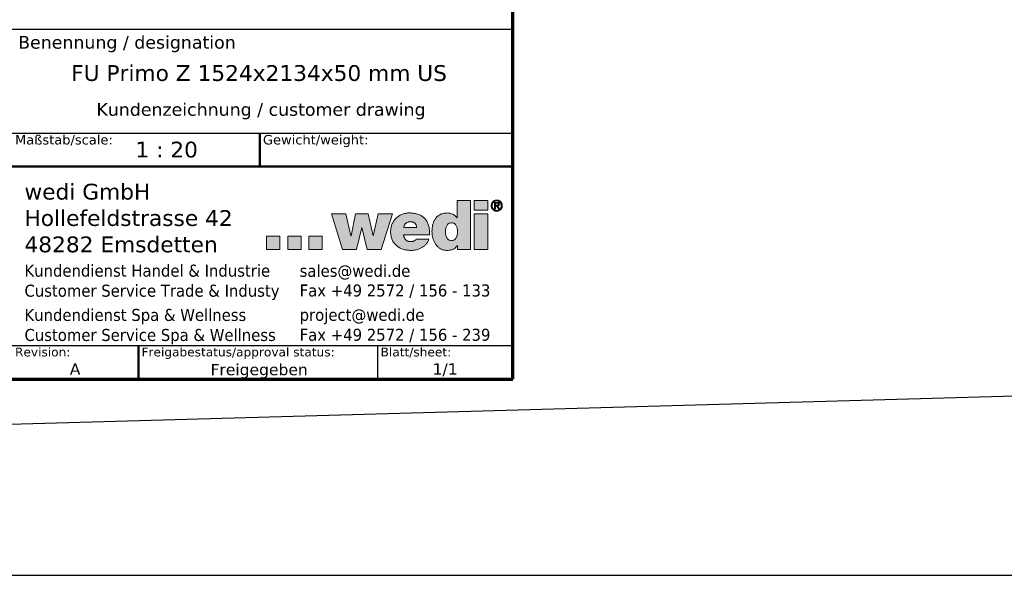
# Model space of a CAD drawing. Header units: millimetres. Extents: x -21336 to 21336, y -500 to 5820.
# Tile 3 of 27: x 2521 to 5634, y -500 to 1257. Entities that reach past the tile are written whole.
import ezdxf
from ezdxf.enums import TextEntityAlignment as Align

# ---------------------------------------------------------------- set-up
doc = ezdxf.new("R2010")
doc.units = ezdxf.units.MM
doc.header["$LTSCALE"] = 20
for name, color, linetype, lineweight in [('AM_BOR', 7, 'Continuous', 25), ('Ebene 1', 7, 'Continuous', 25), ('Rahmen (ISO)', 7, 'Continuous', 70), ('Schraffur (ISO)', 7, 'Continuous', 18), ('Titel (ISO)', 7, 'Continuous', 50)]:
    doc.layers.add(name, color=color, linetype=linetype, lineweight=lineweight)
doc.styles.add('Notiztext 3.5', font='verdana.ttf')
doc.styles.add('Pfeiltext', font='verdana.ttf')
doc.styles.get("Standard").update_dxf_attribs({"font": 'verdana.ttf'})
doc.styles.add('Textstil119', font='verdana.ttf')
doc.styles.add('Textstil121', font='verdana.ttf')
doc.styles.add('Textstil47', font='verdana.ttf')
doc.styles.add('Textstil48', font='verdana.ttf')
doc.styles.add('Textstil64', font='verdana.ttf', dxfattribs={"width": 0.8})
doc.styles.add('Textstil75', font='verdana.ttf')
doc.styles.add('Textstil82', font='verdana.ttf')

# ---------------------------------------------------------------- blocks, each defined once
blk = doc.blocks.new('Ränder Kopie von wedi_Zeichnungsrahmen')
at = {"layer": 'Rahmen (ISO)'}
for p, q in [((204, 6), (204, 291)), ((20, 6), (204, 6))]:
    blk.add_line(p, q, dxfattribs=at)
blk = doc.blocks.new('Schriftfelder wedi Standard - Inch_Zoll ohne Toleranz')
at = {"layer": 'Schraffur (ISO)'}
h = blk.add_hatch(color=256, dxfattribs=at)
edge = h.paths.add_edge_path(flags=0)
edge.add_spline(control_points=[(-14.53, 20.67), (-14.44, 20.67), (-14.27, 20.69), (-14.05, 20.78), (-13.88, 20.93), (-13.76, 21.12), (-13.67, 21.33), (-13.6, 21.65), (-13.57, 22.07), (-13.6, 22.48), (-13.67, 22.8), (-13.76, 23.01), (-13.88, 23.2), (-14.05, 23.35), (-14.27, 23.44), (-14.53, 23.47), (-14.78, 23.44), (-15, 23.35), (-15.17, 23.2), (-15.3, 23.01), (-15.38, 22.8), (-15.45, 22.48), (-15.48, 22.07), (-15.45, 21.65), (-15.38, 21.33), (-15.3, 21.12), (-15.17, 20.93), (-15, 20.78), (-14.78, 20.69), (-14.61, 20.67), (-14.53, 20.67)], knot_values=[0, 0, 0, 0, 0.034699, 0.064914, 0.09345, 0.122379, 0.152717, 0.184596, 0.250776, 0.316162, 0.347791, 0.377961, 0.406791, 0.435283, 0.465485, 0.500184, 0.534837, 0.564994, 0.593447, 0.62225, 0.652404, 0.684024, 0.749407, 0.815585, 0.847456, 0.877777, 0.906678, 0.935176, 0.965345, 1, 1, 1, 1], degree=3, periodic=0)
edge = h.paths.add_edge_path()
edge.add_line((-13.66, 27), (-13.66, 24.26))
edge.add_line((-13.66, 24.26), (-13.68, 24.26))
edge.add_spline(control_points=[(-13.68, 24.26), (-13.77, 24.37), (-13.95, 24.6), (-14.33, 24.84), (-14.76, 24.99), (-15.18, 25.03), (-15.55, 25.01), (-15.86, 24.96), (-16.14, 24.87), (-16.47, 24.72), (-16.82, 24.46), (-17.14, 24.06), (-17.37, 23.6), (-17.52, 23.11), (-17.6, 22.6), (-17.63, 22.08), (-17.6, 21.55), (-17.49, 21.03), (-17.31, 20.52), (-17.05, 20.06), (-16.72, 19.67), (-16.3, 19.35), (-15.9, 19.19), (-15.54, 19.12), (-15.23, 19.1), (-14.91, 19.12), (-14.6, 19.16), (-14.35, 19.24), (-14.08, 19.37), (-13.83, 19.58), (-13.68, 19.77), (-13.6, 19.87)], knot_values=[0, 0, 0, 0, 0.043155, 0.086739, 0.131645, 0.17854, 0.212404, 0.243573, 0.272592, 0.299996, 0.351779, 0.402206, 0.453011, 0.504581, 0.556321, 0.607002, 0.660443, 0.714379, 0.767879, 0.820311, 0.871582, 0.922422, 0.974633, 1.002175, 1.0312, 1.067419, 1.097992, 1.124095, 1.146867, 1.186159, 1.221249, 1.221249, 1.221249, 1.221249], degree=3, periodic=0)
edge.add_line((-13.6, 19.87), (-13.58, 19.87))
edge.add_line((-13.58, 19.87), (-13.58, 19.25))
edge.add_line((-13.58, 19.25), (-11.51, 19.25))
edge.add_line((-11.51, 19.25), (-11.51, 27))
edge.add_line((-11.51, 27), (-13.66, 27))
for points in [[(-10.93, 25.49), (-10.93, 27), (-8.78, 27), (-8.78, 25.49)], [(-33.5, 24.89), (-31.74, 19.26), (-29.54, 19.26), (-28.7, 22.72), (-28.68, 22.72), (-27.87, 19.26), (-25.66, 19.26), (-23.87, 24.89), (-26.11, 24.89), (-26.89, 21.41), (-26.93, 21.41), (-27.68, 24.89), (-29.69, 24.89), (-30.41, 21.41), (-30.43, 21.41), (-31.26, 24.89)], [(-10.93, 19.26), (-8.78, 19.26), (-8.78, 24.89), (-10.93, 24.89)], [(-41.68, 21.34), (-43.78, 21.34), (-43.78, 19.24), (-41.68, 19.24)], [(-38.32, 21.34), (-40.42, 21.34), (-40.42, 19.26), (-38.32, 19.26)], [(-34.96, 21.34), (-34.96, 19.26), (-37.06, 19.26), (-37.06, 21.34)]]:
    blk.add_hatch(color=256, dxfattribs=at).paths.add_polyline_path(points)
h = blk.add_hatch(color=256, dxfattribs=at)
edge = h.paths.add_edge_path(flags=0)
edge.add_spline(control_points=[(-8.06, 25.89), (-8.04, 25.84), (-7.99, 25.75), (-7.9, 25.64), (-7.8, 25.55), (-7.67, 25.48), (-7.53, 25.44), (-7.38, 25.42), (-7.23, 25.44), (-7.09, 25.48), (-6.97, 25.55), (-6.86, 25.64), (-6.77, 25.75), (-6.71, 25.89), (-6.66, 26.03), (-6.65, 26.19), (-6.66, 26.34), (-6.71, 26.48), (-6.77, 26.61), (-6.86, 26.72), (-6.97, 26.81), (-7.1, 26.88), (-7.23, 26.93), (-7.38, 26.94), (-7.53, 26.93), (-7.67, 26.88), (-7.8, 26.81), (-7.9, 26.72), (-7.99, 26.61), (-8.06, 26.48), (-8.1, 26.34), (-8.12, 26.19), (-8.1, 26.03), (-8.07, 25.93), (-8.06, 25.89)], knot_values=[-1, -1, -1, -1, -0.968769, -0.938514, -0.908528, -0.877859, -0.846824, -0.81451, -0.782845, -0.751665, -0.721347, -0.691382, -0.661076, -0.630076, -0.597827, -0.563882, -0.531049, -0.499298, -0.468506, -0.438444, -0.408565, -0.3784, -0.347161, -0.315526, -0.283241, -0.252147, -0.221629, -0.19173, -0.161719, -0.130694, -0.098997, -0.066153, -0.032195, 0, 0, 0, 0], degree=3, periodic=0)
edge = h.paths.add_edge_path()
edge.add_spline(control_points=[(-8.2, 26.53), (-8.22, 26.48), (-8.26, 26.37), (-8.28, 26.19), (-8.26, 26), (-8.21, 25.83), (-8.12, 25.68), (-8.01, 25.55), (-7.88, 25.44), (-7.73, 25.36), (-7.56, 25.31), (-7.38, 25.29), (-7.2, 25.31), (-7.04, 25.36), (-6.89, 25.44), (-6.75, 25.55), (-6.64, 25.68), (-6.56, 25.83), (-6.51, 26), (-6.49, 26.19), (-6.51, 26.37), (-6.56, 26.53), (-6.64, 26.69), (-6.75, 26.82), (-6.89, 26.92), (-7.04, 27), (-7.2, 27.05), (-7.38, 27.07), (-7.56, 27.05), (-7.73, 27), (-7.88, 26.92), (-8.01, 26.82), (-8.12, 26.69), (-8.18, 26.59), (-8.2, 26.53)], knot_values=[0, 0, 0, 0, 0.031498, 0.063871, 0.097255, 0.129121, 0.16021, 0.19058, 0.221045, 0.251572, 0.283155, 0.315097, 0.34707, 0.378466, 0.408835, 0.43896, 0.469377, 0.500279, 0.532169, 0.565531, 0.597881, 0.629403, 0.660135, 0.690407, 0.720506, 0.750951, 0.782355, 0.814304, 0.846223, 0.877814, 0.908416, 0.938856, 0.96908, 1, 1, 1, 1], degree=3, periodic=0)
h = blk.add_hatch(color=256, dxfattribs=at)
edge = h.paths.add_edge_path(flags=0)
edge.add_spline(control_points=[(-7.4, 26.24), (-7.37, 26.24), (-7.33, 26.24), (-7.27, 26.25), (-7.23, 26.25), (-7.21, 26.27), (-7.18, 26.28), (-7.16, 26.3), (-7.14, 26.32), (-7.13, 26.35), (-7.13, 26.39), (-7.13, 26.42), (-7.13, 26.45), (-7.14, 26.48), (-7.15, 26.5), (-7.17, 26.52), (-7.19, 26.54), (-7.22, 26.55), (-7.26, 26.56), (-7.31, 26.57), (-7.34, 26.57), (-7.36, 26.57), (-7.37, 26.57), (-7.4, 26.57), (-7.44, 26.57), (-7.49, 26.57), (-7.53, 26.57), (-7.55, 26.57), (-7.56, 26.57), (-7.57, 26.57), (-7.56, 26.55), (-7.57, 26.53), (-7.57, 26.49), (-7.57, 26.43), (-7.57, 26.36), (-7.57, 26.31), (-7.57, 26.28), (-7.56, 26.26), (-7.57, 26.24), (-7.56, 26.24), (-7.55, 26.24), (-7.51, 26.24), (-7.46, 26.24), (-7.42, 26.24), (-7.4, 26.24), (-7.4, 26.24), (-7.4, 26.24)], knot_values=[-1, -1, -1, -1, -0.950287, -0.902175, -0.881324, -0.861242, -0.841051, -0.820798, -0.800643, -0.77928, -0.753999, -0.726464, -0.703741, -0.683998, -0.665669, -0.648191, -0.630877, -0.612858, -0.575671, -0.535024, -0.514517, -0.506166, -0.497845, -0.484984, -0.450288, -0.411369, -0.377517, -0.365396, -0.358025, -0.356271, -0.348826, -0.333239, -0.311301, -0.255536, -0.195862, -0.169038, -0.146611, -0.130372, -0.122114, -0.120862, -0.115361, -0.09364, -0.033314, -0.009567, -0.002546, 0, 0, 0, 0], degree=3, periodic=0)
edge = h.paths.add_edge_path()
edge.add_spline(control_points=[(-7.33, 26.7), (-7.33, 26.7), (-7.34, 26.7), (-7.38, 26.7), (-7.49, 26.7), (-7.61, 26.7), (-7.69, 26.7), (-7.72, 26.7), (-7.74, 26.69), (-7.72, 26.64), (-7.73, 26.56), (-7.72, 26.4), (-7.73, 26.18), (-7.72, 25.96), (-7.73, 25.8), (-7.72, 25.73), (-7.73, 25.68), (-7.72, 25.66), (-7.68, 25.68), (-7.63, 25.66), (-7.59, 25.67), (-7.56, 25.66), (-7.57, 25.69), (-7.56, 25.73), (-7.57, 25.82), (-7.56, 25.93), (-7.57, 26.02), (-7.56, 26.07), (-7.57, 26.1), (-7.55, 26.12), (-7.52, 26.11), (-7.48, 26.11), (-7.44, 26.11), (-7.41, 26.11), (-7.39, 26.1), (-7.38, 26.07), (-7.34, 26.02), (-7.28, 25.93), (-7.21, 25.82), (-7.16, 25.73), (-7.12, 25.69), (-7.12, 25.66), (-7.09, 25.67), (-7.04, 25.66), (-7, 25.68), (-6.95, 25.66), (-6.94, 25.67), (-6.97, 25.69), (-6.98, 25.73), (-7.03, 25.8), (-7.09, 25.9), (-7.15, 25.99), (-7.2, 26.06), (-7.21, 26.1), (-7.24, 26.12), (-7.21, 26.13), (-7.17, 26.13), (-7.11, 26.16), (-7.04, 26.2), (-6.99, 26.26), (-6.97, 26.34), (-6.96, 26.44), (-6.98, 26.53), (-7.03, 26.61), (-7.11, 26.66), (-7.21, 26.69), (-7.29, 26.7), (-7.33, 26.7)], knot_values=[0, 0, 0, 0, 0.002245, 0.008381, 0.028737, 0.076631, 0.084863, 0.089802, 0.091023, 0.100424, 0.119095, 0.14472, 0.207559, 0.270398, 0.296023, 0.314694, 0.324094, 0.324881, 0.330158, 0.349348, 0.357504, 0.360862, 0.363355, 0.37017, 0.392777, 0.420703, 0.445969, 0.455111, 0.460597, 0.462607, 0.46991, 0.48027, 0.49063, 0.497933, 0.500569, 0.507069, 0.517903, 0.547843, 0.580935, 0.607723, 0.615799, 0.618754, 0.622345, 0.631066, 0.651586, 0.657229, 0.657615, 0.662568, 0.672404, 0.685905, 0.71901, 0.752116, 0.765617, 0.775453, 0.780406, 0.783475, 0.792867, 0.810732, 0.827868, 0.845154, 0.864227, 0.887328, 0.909172, 0.928704, 0.948581, 0.97168, 1, 1, 1, 1], degree=3, periodic=0)
h = blk.add_hatch(color=256, dxfattribs=at)
edge = h.paths.add_edge_path(flags=0)
edge.add_spline(control_points=[(-20.98, 23.64), (-20.93, 23.64), (-20.83, 23.64), (-20.69, 23.61), (-20.56, 23.55), (-20.44, 23.49), (-20.33, 23.4), (-20.24, 23.3), (-20.17, 23.19), (-20.1, 23.07), (-20.07, 22.94), (-20.04, 22.81), (-20.05, 22.75), (-20.03, 22.7), (-20.05, 22.7), (-20.08, 22.7), (-20.13, 22.7), (-20.21, 22.7), (-20.34, 22.7), (-20.53, 22.7), (-20.79, 22.7), (-21.07, 22.7), (-21.34, 22.7), (-21.6, 22.7), (-21.79, 22.7), (-21.92, 22.7), (-22, 22.7), (-22.05, 22.7), (-22.08, 22.7), (-22.09, 22.7), (-22.09, 22.71), (-22.09, 22.75), (-22.06, 22.84), (-22.03, 22.96), (-21.97, 23.1), (-21.9, 23.23), (-21.81, 23.34), (-21.71, 23.43), (-21.59, 23.51), (-21.46, 23.57), (-21.31, 23.61), (-21.15, 23.64), (-21.04, 23.64), (-20.98, 23.64)], knot_values=[-1, -1, -1, -1, -0.970522, -0.942344, -0.915116, -0.888531, -0.86232, -0.836254, -0.810128, -0.783754, -0.756945, -0.729507, -0.715477, -0.710748, -0.709678, -0.703909, -0.693711, -0.679576, -0.661996, -0.618469, -0.567069, -0.511731, -0.456394, -0.404994, -0.361467, -0.343887, -0.329752, -0.319554, -0.313785, -0.312715, -0.311324, -0.307144, -0.290779, -0.259629, -0.230295, -0.20237, -0.17536, -0.148701, -0.121787, -0.094005, -0.064779, -0.033592, 0, 0, 0, 0], degree=3, periodic=0)
edge = h.paths.add_edge_path()
edge.add_line((-17.98, 21.58), (-22.1, 21.58))
edge.add_spline(control_points=[(-22.1, 21.58), (-22.1, 21.54), (-22.09, 21.46), (-22.07, 21.35), (-22.04, 21.24), (-22, 21.14), (-21.96, 21.04), (-21.91, 20.95), (-21.85, 20.87), (-21.79, 20.79), (-21.71, 20.72), (-21.63, 20.66), (-21.55, 20.61), (-21.45, 20.56), (-21.35, 20.53), (-21.24, 20.5), (-21.13, 20.49), (-21.05, 20.49), (-21, 20.49)], knot_values=[0, 0, 0, 0, 0.011871, 0.023383, 0.034556, 0.045416, 0.055995, 0.066338, 0.076497, 0.086536, 0.096528, 0.106556, 0.116711, 0.12709, 0.137793, 0.148921, 0.160571, 0.172839, 0.172839, 0.172839, 0.172839], degree=3, periodic=0)
edge.add_spline(control_points=[(-21, 20.49), (-20.98, 20.49), (-20.94, 20.49), (-20.87, 20.49), (-20.81, 20.5), (-20.74, 20.51), (-20.68, 20.52), (-20.61, 20.54), (-20.55, 20.56), (-20.49, 20.58), (-20.43, 20.61), (-20.37, 20.64), (-20.32, 20.67), (-20.27, 20.71), (-20.22, 20.75), (-20.18, 20.79), (-20.14, 20.84), (-20.12, 20.87), (-20.11, 20.89)], knot_values=[0, 0, 0, 0, 0.006559, 0.013169, 0.01981, 0.026462, 0.033107, 0.039727, 0.046304, 0.052825, 0.059279, 0.065656, 0.071951, 0.078166, 0.084304, 0.090378, 0.096407, 0.102416, 0.102416, 0.102416, 0.102416], degree=3, periodic=0)
edge.add_line((-20.11, 20.89), (-18.1, 20.89))
edge.add_spline(control_points=[(-18.1, 20.89), (-18.16, 20.74), (-18.27, 20.46), (-18.54, 20.09), (-18.86, 19.78), (-19.22, 19.53), (-19.63, 19.34), (-20.06, 19.2), (-20.52, 19.12), (-21.05, 19.09), (-21.64, 19.14), (-22.25, 19.28), (-22.79, 19.52), (-23.26, 19.86), (-23.65, 20.28), (-23.94, 20.8), (-24.12, 21.4), (-24.17, 22.03), (-24.12, 22.64), (-23.96, 23.21), (-23.7, 23.72), (-23.35, 24.16), (-22.91, 24.53), (-22.39, 24.81), (-21.81, 24.99), (-21.13, 25.04), (-20.43, 24.99), (-19.75, 24.82), (-19.18, 24.54), (-18.72, 24.14), (-18.37, 23.63), (-18.14, 23.03), (-18, 22.33), (-17.99, 21.84), (-17.98, 21.58)], knot_values=[0, 0, 0, 0, 0.046845, 0.091634, 0.135518, 0.17939, 0.223861, 0.269282, 0.315783, 0.363338, 0.42883, 0.490658, 0.549548, 0.606552, 0.663102, 0.721003, 0.78232, 0.849198, 0.909267, 0.967289, 1.024005, 1.080171, 1.136634, 1.194396, 1.254659, 1.318825, 1.396987, 1.465551, 1.527499, 1.586411, 1.646022, 1.709592, 1.779523, 1.85736, 1.85736, 1.85736, 1.85736], degree=3, periodic=0)
at = {"layer": 'AM_BOR', "color": 7}
for p, q in [((-4.84, 54), (-188.84, 54)), ((-4.84, -1.25), (-4.84, 54)), ((-188.84, 37.65), (-4.84, 37.65)), ((-130.14, 4.05), (-4.84, 4.05)), ((-26.24, 4.05), (-26.24, -1.25)), ((-188.84, -1.25), (-4.84, -1.25))]:
    blk.add_line(p, q, dxfattribs=at)
at = {"layer": 'Ebene 1', "lineweight": 5}
for p, q in [((-10.93, 25.49), (-10.93, 27)), ((-10.93, 27), (-8.78, 27)), ((-8.78, 27), (-8.78, 25.49)), ((-8.78, 25.49), (-10.93, 25.49)), ((-31.74, 19.26), (-33.5, 24.89)), ((-33.5, 24.89), (-31.26, 24.89)), ((-31.26, 24.89), (-30.43, 21.41)), ((-30.41, 21.41), (-29.69, 24.89)), ((-29.69, 24.89), (-27.68, 24.89)), ((-27.68, 24.89), (-26.93, 21.41)), ((-26.89, 21.41), (-26.11, 24.89)), ((-26.11, 24.89), (-23.87, 24.89)), ((-23.87, 24.89), (-25.66, 19.26)), ((-10.93, 19.26), (-10.93, 24.89)), ((-10.93, 24.89), (-8.78, 24.89)), ((-8.78, 24.89), (-8.78, 19.26)), ((-28.7, 22.72), (-29.54, 19.26)), ((-28.68, 22.72), (-28.7, 22.72)), ((-27.87, 19.26), (-28.68, 22.72)), ((-41.68, 21.34), (-43.78, 21.34)), ((-43.78, 21.34), (-43.78, 19.24)), ((-41.68, 19.24), (-41.68, 21.34)), ((-38.32, 21.34), (-40.42, 21.34)), ((-40.42, 21.34), (-40.42, 19.26)), ((-38.32, 19.26), (-38.32, 21.34)), ((-37.06, 21.34), (-37.06, 19.26)), ((-34.96, 21.34), (-37.06, 21.34)), ((-34.96, 19.26), (-34.96, 21.34)), ((-30.43, 21.41), (-30.41, 21.41)), ((-26.93, 21.41), (-26.89, 21.41)), ((-43.78, 19.24), (-41.68, 19.24)), ((-40.42, 19.26), (-38.32, 19.26)), ((-37.06, 19.26), (-34.96, 19.26)), ((-29.54, 19.26), (-31.74, 19.26)), ((-25.66, 19.26), (-27.87, 19.26)), ((-8.78, 19.26), (-10.93, 19.26))]:
    blk.add_line(p, q, dxfattribs=at)
for points, knots in [([(-13.66, 27), (-13.66, 27), (-13.66, 26.99), (-13.66, 26.96), (-13.66, 26.93), (-13.66, 26.88), (-13.66, 26.82), (-13.66, 26.74), (-13.66, 26.66), (-13.66, 26.53), (-13.66, 26.36), (-13.66, 26.04), (-13.66, 25.63), (-13.66, 25.22), (-13.66, 24.9), (-13.66, 24.73), (-13.66, 24.6), (-13.66, 24.52), (-13.66, 24.44), (-13.66, 24.38), (-13.66, 24.33), (-13.66, 24.3), (-13.66, 24.27), (-13.66, 24.26), (-13.66, 24.26)], [0, 0, 0, 0, 0.000785, 0.0030733, 0.0067645, 0.0117586, 0.0179552, 0.0252542, 0.0335554, 0.0427585, 0.0634696, 0.0865859, 0.1368271, 0.1870683, 0.2101846, 0.2308957, 0.2400988, 0.2484, 0.255699, 0.2618956, 0.2668896, 0.2705809, 0.2728692, 0.2736542, 0.2736542, 0.2736542, 0.2736542]), ([(-11.51, 27), (-11.51, 27), (-11.52, 27), (-11.54, 27), (-11.57, 27), (-11.6, 27), (-11.65, 27), (-11.71, 27), (-11.77, 27), (-11.87, 27), (-12.01, 27), (-12.26, 27), (-12.58, 27), (-12.91, 27), (-13.15, 27), (-13.29, 27), (-13.39, 27), (-13.46, 27), (-13.51, 27), (-13.56, 27), (-13.6, 27), (-13.63, 27), (-13.65, 27), (-13.65, 27), (-13.66, 27)], [0, 0, 0, 0, 0.0006161, 0.0024119, 0.0053087, 0.009228, 0.014091, 0.0198192, 0.0263339, 0.0335564, 0.0498102, 0.0679516, 0.1073803, 0.146809, 0.1649504, 0.1812043, 0.1884268, 0.1949414, 0.2006696, 0.2055327, 0.2094519, 0.2123488, 0.2141446, 0.2147606, 0.2147606, 0.2147606, 0.2147606]), ([(-11.51, 19.25), (-11.51, 19.25), (-11.51, 19.28), (-11.51, 19.35), (-11.51, 19.45), (-11.51, 19.59), (-11.51, 19.77), (-11.51, 19.97), (-11.51, 20.21), (-11.51, 20.57), (-11.51, 21.07), (-11.51, 21.96), (-11.51, 23.12), (-11.51, 24.29), (-11.51, 25.18), (-11.51, 25.68), (-11.51, 26.04), (-11.51, 26.27), (-11.51, 26.48), (-11.51, 26.65), (-11.51, 26.79), (-11.51, 26.9), (-11.51, 26.96), (-11.51, 26.99), (-11.51, 27)], [0, 0, 0, 0, 0.0022235, 0.0087046, 0.0191597, 0.0333047, 0.050856, 0.0715295, 0.0950415, 0.1211081, 0.1797699, 0.2452439, 0.387546, 0.529848, 0.5953221, 0.6539839, 0.6800505, 0.7035625, 0.724236, 0.7417873, 0.7559323, 0.7663873, 0.7728685, 0.775092, 0.775092, 0.775092, 0.775092]), ([(-8.2, 26.53), (-8.18, 26.59), (-8.12, 26.69), (-8.01, 26.82), (-7.88, 26.92), (-7.73, 27), (-7.56, 27.05), (-7.38, 27.07), (-7.2, 27.05), (-7.04, 27), (-6.89, 26.92), (-6.75, 26.82), (-6.64, 26.69), (-6.56, 26.53), (-6.51, 26.37), (-6.49, 26.19), (-6.51, 26), (-6.56, 25.83), (-6.64, 25.68), (-6.75, 25.55), (-6.89, 25.44), (-7.04, 25.36), (-7.2, 25.31), (-7.38, 25.29), (-7.56, 25.31), (-7.73, 25.36), (-7.88, 25.44), (-8.01, 25.55), (-8.12, 25.68), (-8.21, 25.83), (-8.26, 26), (-8.28, 26.19), (-8.26, 26.37), (-8.22, 26.48), (-8.2, 26.53)], [0, 0, 0, 0, 0.03092, 0.061144, 0.091584, 0.122186, 0.153777, 0.185696, 0.217645, 0.249049, 0.279494, 0.309593, 0.339865, 0.370597, 0.402119, 0.434469, 0.467831, 0.499721, 0.530623, 0.56104, 0.591165, 0.621534, 0.65293, 0.684903, 0.716845, 0.748428, 0.778955, 0.80942, 0.83979, 0.870879, 0.902745, 0.936129, 0.968502, 1, 1, 1, 1]), ([(-8.06, 25.89), (-8.04, 25.84), (-7.99, 25.75), (-7.9, 25.64), (-7.8, 25.55), (-7.67, 25.48), (-7.53, 25.44), (-7.38, 25.42), (-7.23, 25.44), (-7.09, 25.48), (-6.97, 25.55), (-6.86, 25.64), (-6.77, 25.75), (-6.71, 25.89), (-6.66, 26.03), (-6.65, 26.19), (-6.66, 26.34), (-6.71, 26.48), (-6.77, 26.61), (-6.86, 26.72), (-6.97, 26.81), (-7.1, 26.88), (-7.23, 26.93), (-7.38, 26.94), (-7.53, 26.93), (-7.67, 26.88), (-7.8, 26.81), (-7.9, 26.72), (-7.99, 26.61), (-8.06, 26.48), (-8.1, 26.34), (-8.12, 26.19), (-8.1, 26.03), (-8.07, 25.93), (-8.06, 25.89)], [0, 0, 0, 0, 0.031231, 0.061486, 0.091472, 0.122141, 0.153176, 0.18549, 0.217155, 0.248335, 0.278653, 0.308618, 0.338924, 0.369924, 0.402173, 0.436118, 0.468951, 0.500702, 0.531494, 0.561556, 0.591435, 0.6216, 0.652839, 0.684474, 0.716759, 0.747853, 0.778371, 0.80827, 0.838281, 0.869306, 0.901003, 0.933847, 0.967805, 1, 1, 1, 1]), ([(-7.33, 26.7), (-7.29, 26.7), (-7.21, 26.69), (-7.11, 26.66), (-7.03, 26.61), (-6.98, 26.53), (-6.96, 26.44), (-6.97, 26.34), (-6.99, 26.26), (-7.04, 26.2), (-7.11, 26.16), (-7.17, 26.13), (-7.21, 26.13), (-7.24, 26.12), (-7.21, 26.1), (-7.2, 26.06), (-7.15, 25.99), (-7.09, 25.9), (-7.03, 25.8), (-6.98, 25.73), (-6.97, 25.69), (-6.94, 25.67), (-6.95, 25.66), (-7, 25.68), (-7.04, 25.66), (-7.09, 25.67), (-7.12, 25.66), (-7.12, 25.69), (-7.16, 25.73), (-7.21, 25.82), (-7.28, 25.93), (-7.34, 26.02), (-7.38, 26.07), (-7.39, 26.1), (-7.41, 26.11), (-7.44, 26.11), (-7.48, 26.11), (-7.52, 26.11), (-7.55, 26.12), (-7.57, 26.1), (-7.56, 26.07), (-7.57, 26.02), (-7.56, 25.93), (-7.57, 25.82), (-7.56, 25.73), (-7.57, 25.69), (-7.56, 25.66), (-7.59, 25.67), (-7.63, 25.66), (-7.68, 25.68), (-7.72, 25.66), (-7.73, 25.68), (-7.72, 25.73), (-7.73, 25.8), (-7.72, 25.96), (-7.73, 26.18), (-7.72, 26.4), (-7.73, 26.56), (-7.72, 26.64), (-7.74, 26.69), (-7.72, 26.7), (-7.69, 26.7), (-7.61, 26.7), (-7.49, 26.7), (-7.38, 26.7), (-7.34, 26.7), (-7.33, 26.7), (-7.33, 26.7)], [0, 0, 0, 0, 0.02832, 0.051419, 0.071296, 0.090828, 0.112672, 0.135773, 0.154846, 0.172132, 0.189268, 0.207133, 0.216525, 0.219594, 0.224547, 0.234383, 0.247884, 0.28099, 0.314095, 0.327596, 0.337432, 0.342385, 0.342771, 0.348414, 0.368934, 0.377655, 0.381246, 0.384201, 0.392277, 0.419065, 0.452157, 0.482097, 0.492931, 0.499431, 0.502067, 0.50937, 0.51973, 0.53009, 0.537393, 0.539403, 0.544889, 0.554031, 0.579297, 0.607223, 0.62983, 0.636645, 0.639138, 0.642496, 0.650652, 0.669842, 0.675119, 0.675906, 0.685306, 0.703977, 0.729602, 0.792441, 0.85528, 0.880905, 0.899576, 0.908977, 0.910198, 0.915137, 0.923369, 0.971263, 0.991619, 0.997755, 1, 1, 1, 1]), ([(-7.4, 26.24), (-7.37, 26.24), (-7.33, 26.24), (-7.27, 26.25), (-7.23, 26.25), (-7.21, 26.27), (-7.18, 26.28), (-7.16, 26.3), (-7.14, 26.32), (-7.13, 26.35), (-7.13, 26.39), (-7.13, 26.42), (-7.13, 26.45), (-7.14, 26.48), (-7.15, 26.5), (-7.17, 26.52), (-7.19, 26.54), (-7.22, 26.55), (-7.26, 26.56), (-7.31, 26.57), (-7.34, 26.57), (-7.36, 26.57), (-7.37, 26.57), (-7.4, 26.57), (-7.44, 26.57), (-7.49, 26.57), (-7.53, 26.57), (-7.55, 26.57), (-7.56, 26.57), (-7.57, 26.57), (-7.56, 26.55), (-7.57, 26.53), (-7.57, 26.49), (-7.57, 26.43), (-7.57, 26.36), (-7.57, 26.31), (-7.57, 26.28), (-7.56, 26.26), (-7.57, 26.24), (-7.56, 26.24), (-7.55, 26.24), (-7.51, 26.24), (-7.46, 26.24), (-7.42, 26.24), (-7.4, 26.24), (-7.4, 26.24), (-7.4, 26.24)], [0, 0, 0, 0, 0.049713, 0.097825, 0.118676, 0.138758, 0.158949, 0.179202, 0.199357, 0.22072, 0.246001, 0.273536, 0.296259, 0.316002, 0.334331, 0.351809, 0.369123, 0.387142, 0.424329, 0.464976, 0.485483, 0.493834, 0.502155, 0.515016, 0.549712, 0.588631, 0.622483, 0.634604, 0.641975, 0.643729, 0.651174, 0.666761, 0.688699, 0.744464, 0.804138, 0.830962, 0.853389, 0.869628, 0.877886, 0.879138, 0.884639, 0.90636, 0.966686, 0.990433, 0.997454, 1, 1, 1, 1]), ([(-17.98, 21.58), (-17.99, 21.84), (-18, 22.33), (-18.14, 23.03), (-18.37, 23.63), (-18.72, 24.14), (-19.18, 24.54), (-19.75, 24.82), (-20.43, 24.99), (-21.13, 25.04), (-21.81, 24.99), (-22.39, 24.81), (-22.91, 24.53), (-23.35, 24.16), (-23.7, 23.72), (-23.96, 23.21), (-24.12, 22.64), (-24.17, 22.03), (-24.12, 21.4), (-23.94, 20.8), (-23.65, 20.28), (-23.26, 19.86), (-22.79, 19.52), (-22.25, 19.28), (-21.64, 19.14), (-21.05, 19.09), (-20.52, 19.12), (-20.06, 19.2), (-19.63, 19.34), (-19.22, 19.53), (-18.86, 19.78), (-18.54, 20.09), (-18.27, 20.46), (-18.16, 20.74), (-18.1, 20.89)], [0, 0, 0, 0, 0.077838, 0.147768, 0.211338, 0.270949, 0.329861, 0.391809, 0.460373, 0.538535, 0.602701, 0.662964, 0.720726, 0.777189, 0.833355, 0.890071, 0.948093, 1.008162, 1.075041, 1.136357, 1.194259, 1.250809, 1.307812, 1.366702, 1.42853, 1.494022, 1.541577, 1.588079, 1.633499, 1.67797, 1.721843, 1.765726, 1.810515, 1.85736, 1.85736, 1.85736, 1.85736]), ([(-13.68, 24.26), (-13.77, 24.37), (-13.95, 24.6), (-14.33, 24.84), (-14.76, 24.99), (-15.18, 25.03), (-15.55, 25.01), (-15.86, 24.96), (-16.14, 24.87), (-16.47, 24.72), (-16.82, 24.46), (-17.14, 24.06), (-17.37, 23.6), (-17.52, 23.11), (-17.6, 22.6), (-17.63, 22.08), (-17.6, 21.55), (-17.49, 21.03), (-17.31, 20.52), (-17.05, 20.06), (-16.72, 19.67), (-16.3, 19.35), (-15.9, 19.19), (-15.54, 19.12), (-15.23, 19.1), (-14.91, 19.12), (-14.6, 19.16), (-14.35, 19.24), (-14.08, 19.37), (-13.83, 19.58), (-13.68, 19.77), (-13.6, 19.87)], [0, 0, 0, 0, 0.043155, 0.086739, 0.131645, 0.17854, 0.212404, 0.243573, 0.272592, 0.299996, 0.351779, 0.402206, 0.453011, 0.504581, 0.556321, 0.607002, 0.660443, 0.714379, 0.767879, 0.820311, 0.871582, 0.922422, 0.974633, 1.002175, 1.0312, 1.067419, 1.097992, 1.124095, 1.146867, 1.186159, 1.221249, 1.221249, 1.221249, 1.221249]), ([(-20.98, 23.64), (-20.93, 23.64), (-20.83, 23.64), (-20.69, 23.61), (-20.56, 23.55), (-20.44, 23.49), (-20.33, 23.4), (-20.24, 23.3), (-20.17, 23.19), (-20.1, 23.07), (-20.07, 22.94), (-20.04, 22.81), (-20.05, 22.75), (-20.03, 22.7), (-20.05, 22.7), (-20.08, 22.7), (-20.13, 22.7), (-20.21, 22.7), (-20.34, 22.7), (-20.53, 22.7), (-20.79, 22.7), (-21.07, 22.7), (-21.34, 22.7), (-21.6, 22.7), (-21.79, 22.7), (-21.92, 22.7), (-22, 22.7), (-22.05, 22.7), (-22.08, 22.7), (-22.09, 22.7), (-22.09, 22.71), (-22.09, 22.75), (-22.06, 22.84), (-22.03, 22.96), (-21.97, 23.1), (-21.9, 23.23), (-21.81, 23.34), (-21.71, 23.43), (-21.59, 23.51), (-21.46, 23.57), (-21.31, 23.61), (-21.15, 23.64), (-21.04, 23.64), (-20.98, 23.64)], [0, 0, 0, 0, 0.029478, 0.057656, 0.084884, 0.111469, 0.13768, 0.163746, 0.189872, 0.216246, 0.243055, 0.270493, 0.284523, 0.289252, 0.290322, 0.296091, 0.306289, 0.320424, 0.338004, 0.381531, 0.432931, 0.488269, 0.543606, 0.595006, 0.638533, 0.656113, 0.670248, 0.680446, 0.686215, 0.687285, 0.688676, 0.692856, 0.709221, 0.740371, 0.769705, 0.79763, 0.82464, 0.851299, 0.878213, 0.905995, 0.935221, 0.966408, 1, 1, 1, 1]), ([(-14.53, 20.67), (-14.61, 20.67), (-14.78, 20.69), (-15, 20.78), (-15.17, 20.93), (-15.3, 21.12), (-15.38, 21.33), (-15.45, 21.65), (-15.48, 22.07), (-15.45, 22.48), (-15.38, 22.8), (-15.3, 23.01), (-15.17, 23.2), (-15, 23.35), (-14.78, 23.44), (-14.53, 23.47), (-14.27, 23.44), (-14.05, 23.35), (-13.88, 23.2), (-13.76, 23.01), (-13.67, 22.8), (-13.6, 22.48), (-13.57, 22.07), (-13.6, 21.65), (-13.67, 21.33), (-13.76, 21.12), (-13.88, 20.93), (-14.05, 20.78), (-14.27, 20.69), (-14.44, 20.67), (-14.53, 20.67)], [0, 0, 0, 0, 0.034655, 0.064824, 0.093322, 0.122223, 0.152544, 0.184415, 0.250593, 0.315976, 0.347596, 0.37775, 0.406553, 0.435006, 0.465163, 0.499816, 0.534515, 0.564717, 0.593209, 0.622039, 0.652209, 0.683838, 0.749224, 0.815404, 0.847283, 0.877621, 0.90655, 0.935086, 0.965301, 1, 1, 1, 1]), ([(-13.66, 24.26), (-13.66, 24.26), (-13.66, 24.26), (-13.66, 24.26), (-13.66, 24.26), (-13.66, 24.26), (-13.66, 24.26), (-13.66, 24.26), (-13.66, 24.26), (-13.66, 24.26), (-13.66, 24.26), (-13.66, 24.26), (-13.67, 24.26), (-13.67, 24.26), (-13.67, 24.26), (-13.68, 24.26), (-13.68, 24.26), (-13.68, 24.26), (-13.68, 24.26), (-13.68, 24.26), (-13.68, 24.26), (-13.68, 24.26), (-13.68, 24.26), (-13.68, 24.26), (-13.68, 24.26)], [0, 0, 0, 0, 0.000006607, 0.000025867, 0.000056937, 0.000098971, 0.000151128, 0.000212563, 0.000282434, 0.000359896, 0.00053422, 0.000728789, 0.001151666, 0.001574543, 0.001769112, 0.001943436, 0.002020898, 0.002090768, 0.002152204, 0.00220436, 0.002246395, 0.002277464, 0.002296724, 0.002303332, 0.002303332, 0.002303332, 0.002303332]), ([(-21, 20.49), (-21.05, 20.49), (-21.13, 20.49), (-21.24, 20.5), (-21.35, 20.53), (-21.45, 20.56), (-21.55, 20.61), (-21.63, 20.66), (-21.71, 20.72), (-21.79, 20.79), (-21.85, 20.87), (-21.91, 20.95), (-21.96, 21.04), (-22, 21.14), (-22.04, 21.24), (-22.07, 21.35), (-22.09, 21.46), (-22.1, 21.54), (-22.1, 21.58)], [0, 0, 0, 0, 0.0122685, 0.0239187, 0.035046, 0.0457491, 0.0561284, 0.0662838, 0.0763119, 0.0863037, 0.0963424, 0.1065015, 0.1168444, 0.127424, 0.1382833, 0.1494563, 0.1609687, 0.1728395, 0.1728395, 0.1728395, 0.1728395]), ([(-22.1, 21.58), (-22.1, 21.58), (-22.08, 21.58), (-22.05, 21.58), (-21.99, 21.58), (-21.92, 21.58), (-21.82, 21.58), (-21.72, 21.58), (-21.59, 21.58), (-21.4, 21.58), (-21.13, 21.58), (-20.66, 21.58), (-20.04, 21.58), (-19.42, 21.58), (-18.95, 21.58), (-18.68, 21.58), (-18.49, 21.58), (-18.36, 21.58), (-18.25, 21.58), (-18.16, 21.58), (-18.09, 21.58), (-18.03, 21.58), (-18, 21.58), (-17.98, 21.58), (-17.98, 21.58)], [0, 0, 0, 0, 0.0011827, 0.0046301, 0.0101912, 0.0177151, 0.0270508, 0.0380473, 0.0505536, 0.0644187, 0.0956215, 0.1304479, 0.2061398, 0.2818318, 0.3166582, 0.347861, 0.3617261, 0.3742324, 0.3852289, 0.3945645, 0.4020884, 0.4076496, 0.411097, 0.4122797, 0.4122797, 0.4122797, 0.4122797]), ([(-20.11, 20.89), (-20.12, 20.87), (-20.14, 20.84), (-20.18, 20.79), (-20.22, 20.75), (-20.27, 20.71), (-20.32, 20.67), (-20.37, 20.64), (-20.43, 20.61), (-20.49, 20.58), (-20.55, 20.56), (-20.61, 20.54), (-20.68, 20.52), (-20.74, 20.51), (-20.81, 20.5), (-20.87, 20.49), (-20.94, 20.49), (-20.98, 20.49), (-21, 20.49)], [0, 0, 0, 0, 0.006009, 0.0120374, 0.0181114, 0.0242499, 0.0304643, 0.0367601, 0.0431371, 0.0495905, 0.0561118, 0.0626893, 0.0693086, 0.0759535, 0.0826061, 0.0892473, 0.0958573, 0.1024158, 0.1024158, 0.1024158, 0.1024158]), ([(-18.1, 20.89), (-18.1, 20.89), (-18.11, 20.89), (-18.12, 20.89), (-18.15, 20.89), (-18.19, 20.89), (-18.23, 20.89), (-18.28, 20.89), (-18.35, 20.89), (-18.44, 20.89), (-18.57, 20.89), (-18.8, 20.89), (-19.1, 20.89), (-19.4, 20.89), (-19.63, 20.89), (-19.76, 20.89), (-19.86, 20.89), (-19.92, 20.89), (-19.97, 20.89), (-20.02, 20.89), (-20.05, 20.89), (-20.08, 20.89), (-20.1, 20.89), (-20.1, 20.89), (-20.11, 20.89)], [0, 0, 0, 0, 0.0005762, 0.0022556, 0.0049648, 0.0086302, 0.0131783, 0.0185354, 0.024628, 0.0313826, 0.0465836, 0.0635498, 0.1004244, 0.137299, 0.1542653, 0.1694662, 0.1762208, 0.1823135, 0.1876706, 0.1922186, 0.195884, 0.1985932, 0.2002727, 0.2008489, 0.2008489, 0.2008489, 0.2008489]), ([(-13.6, 19.87), (-13.6, 19.87), (-13.6, 19.87), (-13.6, 19.87), (-13.6, 19.87), (-13.6, 19.87), (-13.6, 19.87), (-13.6, 19.87), (-13.6, 19.87), (-13.6, 19.87), (-13.6, 19.87), (-13.6, 19.87), (-13.59, 19.87), (-13.59, 19.87), (-13.59, 19.87), (-13.59, 19.87), (-13.58, 19.87), (-13.58, 19.87), (-13.58, 19.87), (-13.58, 19.87), (-13.58, 19.87), (-13.58, 19.87), (-13.58, 19.87), (-13.58, 19.87), (-13.58, 19.87)], [0, 0, 0, 0, 0.00000644, 0.000025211, 0.000055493, 0.000096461, 0.000147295, 0.000207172, 0.000275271, 0.000350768, 0.000520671, 0.000710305, 0.001122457, 0.001534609, 0.001724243, 0.001894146, 0.001969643, 0.002037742, 0.002097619, 0.002148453, 0.002189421, 0.002219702, 0.002238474, 0.002244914, 0.002244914, 0.002244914, 0.002244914]), ([(-13.58, 19.87), (-13.58, 19.87), (-13.58, 19.86), (-13.58, 19.86), (-13.58, 19.85), (-13.58, 19.84), (-13.58, 19.82), (-13.58, 19.81), (-13.58, 19.79), (-13.58, 19.76), (-13.58, 19.72), (-13.58, 19.65), (-13.58, 19.56), (-13.58, 19.46), (-13.58, 19.39), (-13.58, 19.35), (-13.58, 19.32), (-13.58, 19.31), (-13.58, 19.29), (-13.58, 19.27), (-13.58, 19.26), (-13.58, 19.26), (-13.58, 19.25), (-13.58, 19.25), (-13.58, 19.25)], [0, 0, 0, 0, 0.00017749, 0.00069486, 0.00152945, 0.0026586, 0.00405965, 0.00570994, 0.00758682, 0.00966763, 0.01435039, 0.01957695, 0.03093642, 0.04229588, 0.04752244, 0.0522052, 0.05428601, 0.05616289, 0.05781318, 0.05921423, 0.06034338, 0.06117797, 0.06169534, 0.06187283, 0.06187283, 0.06187283, 0.06187283]), ([(-13.58, 19.25), (-13.58, 19.25), (-13.57, 19.25), (-13.55, 19.25), (-13.53, 19.25), (-13.49, 19.25), (-13.44, 19.25), (-13.39, 19.25), (-13.33, 19.25), (-13.23, 19.25), (-13.09, 19.25), (-12.86, 19.25), (-12.55, 19.25), (-12.23, 19.25), (-12, 19.25), (-11.86, 19.25), (-11.77, 19.25), (-11.7, 19.25), (-11.65, 19.25), (-11.6, 19.25), (-11.56, 19.25), (-11.54, 19.25), (-11.52, 19.25), (-11.51, 19.25), (-11.51, 19.25)], [0, 0, 0, 0, 0.0005946, 0.0023279, 0.0051239, 0.0089067, 0.0136004, 0.0191292, 0.025417, 0.032388, 0.0480759, 0.0655857, 0.1036416, 0.1416975, 0.1592072, 0.1748952, 0.1818662, 0.188154, 0.1936827, 0.1983765, 0.2021593, 0.2049553, 0.2066885, 0.2072832, 0.2072832, 0.2072832, 0.2072832])]:
    blk.add_open_spline(points, degree=3, knots=knots, dxfattribs=at)
at = {"layer": 'Titel (ISO)'}
for p, q in [((-44.84, 37.65), (-44.84, 32.34)), ((-84.04, 32.35), (-4.84, 32.35)), ((-64.04, 4.05), (-64.04, -1.25))]:
    blk.add_line(p, q, dxfattribs=at)
at = {"layer": 'AM_BOR', "color": 7, "style": 'Textstil48'}
blk.add_text('Benennung / designation', height=2, dxfattribs=at).set_placement((-83.04, 51))
at = {"layer": 'AM_BOR', "color": 7}
for tag, p, height, style in [('Zeichnungsnummer_001', (-173.24, 49.43), 3, 'Textstil75'), ('Artikelnummer_001', (-145.06, 44.44), 2.49, 'Textstil82')]:
    blk.add_attdef(tag, p, '', height=height, dxfattribs=dict(at, style=style))
blk.add_attdef('TITEL_001', (-74.65, 45.9), '', height=2.5, dxfattribs=at)
at = {"layer": 'AM_BOR', "color": 7, "style": 'Textstil82'}
blk.add_attdef('PROJEKT', text='', height=2.49, dxfattribs=at).set_placement((-144.84, 41.98), align=Align.TOP_LEFT)
at = {"layer": 'AM_BOR', "color": 7, "style": 'Textstil64', "width": 0.8}
for tag, p in [('ERSTELLUNGSDATUM_001', (-115.15, 28.7)), ('KONSTRUKTEUR_001', (-94.01, 28.67)), ('ERSTELLUNGSDATUM_001', (-115.35, 23.55)), ('KONSTRUKTEUR_001', (-94.01, 23.37))]:
    blk.add_attdef(tag, p, '', height=2, dxfattribs=at)
for tag, p in [('KONTROLLDATUM', (-108.74, 19.1)), ('KONTROLLIERT_VON', (-92.74, 19.1))]:
    blk.add_attdef(tag, text='', height=2, dxfattribs=at).set_placement(p, align=Align.MIDDLE_CENTER)
at = {"layer": 'Titel (ISO)', "style": 'Notiztext 3.5'}
for s, insert, char_height, attachment_point in [('\\fVerdana|b0|i0;\\H1.5000;Maßstab/scale:', (-83.54, 37.35), 1.5, 1), ('\\fVerdana|b0|i0;\\H1.5000;Gewicht/weight:', (-44.34, 37.35), 1.5, 1), ('\\fVerdana|b0|i0;\\H1.4000;Revision:', (-83.54, 3.75), 1.4, 1), ('\\fVerdana|b0|i0;\\H1.4000;Freigabestatus/approval status:', (-63.54, 3.75), 1.4, 1), ('\\fVerdana|b0|i0;\\H1.4000;Blatt/sheet:', (-25.74, 3.75), 1.4, 1), ('\\fVerdana|b0|i0;\\H1.8000;1/1 ', (-15.54, 1.25), 1.8, 2)]:
    blk.add_mtext(s, dxfattribs=dict(at, insert=insert, char_height=char_height, attachment_point=attachment_point))
at = {"layer": 'Titel (ISO)', "color": 179, "true_color": 0x262659, "attachment_point": 4, "line_spacing_factor": 0.999579, "style": 'Pfeiltext'}
for s, insert, char_height, width in [('\\fVerdana|b0|i0;\\H2.5000;wedi GmbH\\P\\fVerdana|b0|i0;\\H2.5000;Hollefeldstrasse 42\\P\\fVerdana|b0|i0;\\H2.5000;48282 Emsdetten', (-82.04, 24.2), 2.5, 33.3063), ('\\fVerdana|b0|i0;\\W0.90;\\H1.9000;Kundendienst Handel & Industrie\\P\\fVerdana|b0|i0;\\W0.90;\\H1.9000;Customer Service Trade & Industy', (-82.04, 14.05), 1.9, 97.2876), ('\\fVerdana|b0|i0;\\W0.90;\\H1.9000;Kundendienst Spa & Wellness\\P\\fVerdana|b0|i0;\\W0.90;\\H1.9000;Customer Service Spa & Wellness', (-82.04, 7.05), 1.9, 97.2876)]:
    blk.add_mtext(s, dxfattribs=dict(at, insert=insert, char_height=char_height, width=width))
at = {"layer": 'Titel (ISO)', "color": 179, "true_color": 0x262659, "char_height": 1.9, "width": 97.2876, "attachment_point": 4, "style": 'Pfeiltext'}
for s, insert in [('\\fVerdana|b0|i0;\\W0.90;\\H1.9000;sales@wedi.de', (-38.54, 15.65)), ('\\fVerdana|b0|i0;\\W0.90;\\H1.9000;Fax +49 2572 / 156 - 133', (-38.54, 12.65)), ('\\fVerdana|b0|i0;\\W0.90;\\H1.9000;project@wedi.de', (-38.54, 8.65)), ('\\fVerdana|b0|i0;\\W0.90;\\H1.9000;Fax +49 2572 / 156 - 239', (-38.54, 5.65))]:
    blk.add_mtext(s, dxfattribs=dict(at, insert=insert))
at = {"layer": 'Titel (ISO)', "color": 7, "style": 'Pfeiltext'}
blk.add_attdef('BESCHREIBUNG_001', (-70.66, 40.38), '', height=2, dxfattribs=at)
at = {"layer": 'Titel (ISO)'}
for tag, p, height, style in [('Anfänglicher_Ansichtsmaßstab_001', (-64.5, 33.79), 2.5, 'Textstil47'), ('REVISIONSNUMMER_001', (-74.88, -0.54), 1.79, 'Textstil121'), ('STATUS_001', (-52.63, -0.63), 1.79, 'Textstil121')]:
    blk.add_attdef(tag, p, '', height=height, dxfattribs=dict(at, style=style))
at = {"layer": 'Titel (ISO)', "style": 'Textstil47'}
blk.add_attdef('<MASSE3;>', text='', height=2.5, dxfattribs=at).set_placement((-26.84, 36.35), align=Align.TOP_LEFT)
at = {"layer": 'Titel (ISO)', "style": 'Textstil119'}
for tag, p in [('MATERIAL', (-159.84, 35.35)), ('FIRMA', (-159.84, 24.75)), ('Bauvorhaben', (-159.84, 19.45))]:
    blk.add_attdef(tag, text='', height=1.89, dxfattribs=at).set_placement(p, align=Align.TOP_CENTER)

msp = doc.modelspace()

# ---------------------------------------------------------------- linework, layer by layer
for p, q in [((21081.65, 500), (1529.65, -50)), ((1220, -500), (21336, -500))]:
    msp.add_line(p, q)

# ---------------------------------------------------------------- block references
at = {"xscale": 20, "yscale": 20, "zscale": 20}
msp.add_blockref('Ränder Kopie von wedi_Zeichnungsrahmen', (0, 0), dxfattribs=at)
ref = msp.add_blockref('Schriftfelder wedi Standard - Inch_Zoll ohne Toleranz', (4176.71, 145.09), dxfattribs=dict(xscale=20, yscale=20, zscale=20))
ref.add_attrib('Anfänglicher_Ansichtsmaßstab_001', '1 : 20', (2886.66, 820.96), dxfattribs={"layer": 'Titel (ISO)', "height": 50, "style": 'Textstil47'})
ref.add_attrib('BESCHREIBUNG_001', 'Kundenzeichnung / customer drawing', (2763.43, 952.78), dxfattribs={"layer": 'Titel (ISO)', "color": 7, "height": 40, "style": 'Pfeiltext'})
ref.add_attrib('TITEL_001', 'FU Primo Z 1524x2134x50 mm US', (2683.67, 1063), dxfattribs={"layer": 'AM_BOR', "color": 7, "height": 50})
ref.add_attrib('REVISIONSNUMMER_001', 'A', (2679.17, 134.2), dxfattribs={"layer": 'Titel (ISO)', "height": 35.8, "style": 'Textstil121'})
ref.add_attrib('STATUS_001', 'Freigegeben', (3124.05, 132.59), dxfattribs={"layer": 'Titel (ISO)', "height": 35.8, "style": 'Textstil121'})

doc.saveas('drawing.dxf')
